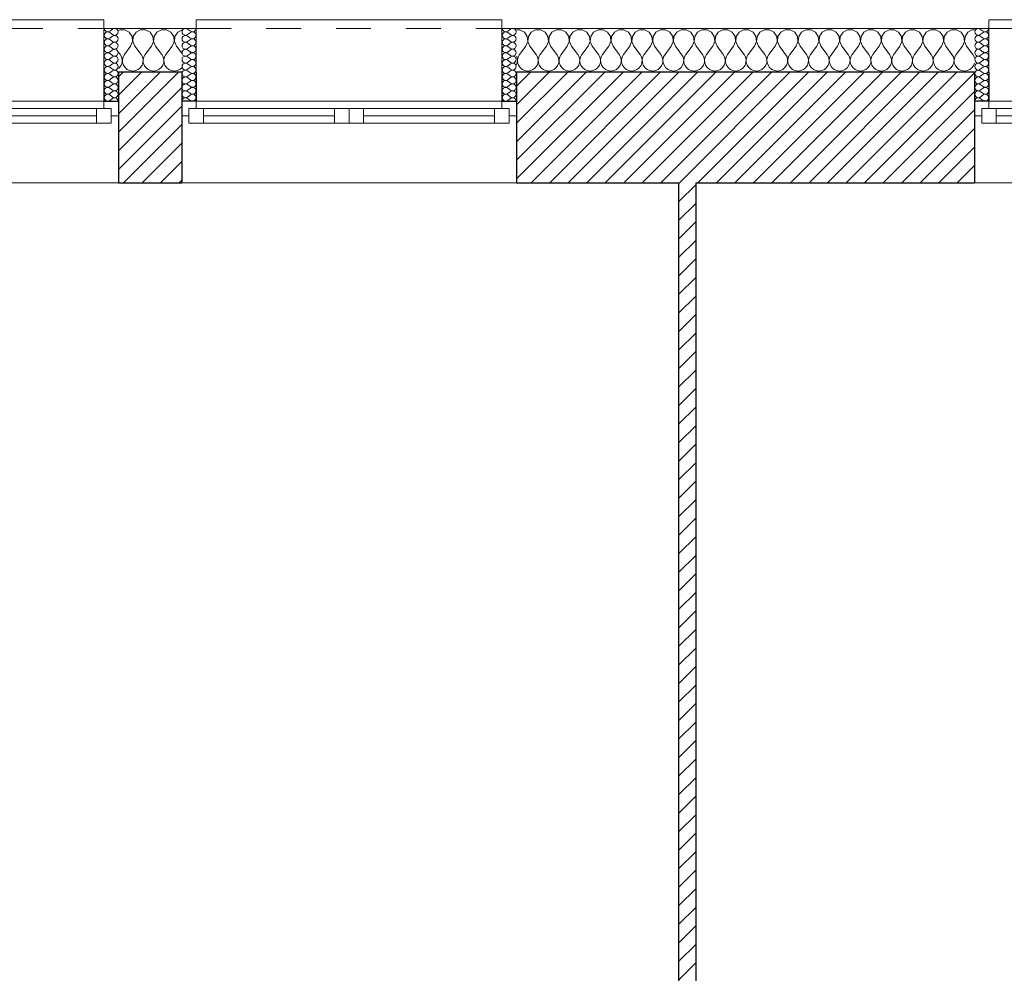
# Model space of a CAD drawing. Header units: millimetres. Extents: x 27262 to 215252, y 16288 to 306312.
# Tile 33 of 76: x 130031 to 132568, y 180096 to 182553. Entities that reach past the tile are written whole.
import ezdxf

# ---------------------------------------------------------------- set-up
doc = ezdxf.new("R2010")
doc.units = ezdxf.units.MM
doc.linetypes.add('Przerywana', pattern=[240, 120, -120])
doc.layers.add('KR_INW', color=252, linetype='Continuous')
doc.layers.add('Okna ArchiCADa', color=252, linetype='Continuous')
for name, color, linetype, lineweight in [('KR_INW_Nr_pióra__101', 252, 'Continuous', 5), ('KR_INW_Nr_pióra__102', 252, 'Continuous', 5), ('KR_INW_Nr_pióra__27', 252, 'Continuous', 25), ('KR_INW_Nr_pióra__47', 252, 'Continuous', 15), ('Okna ArchiCADa_Nr_pióra__1', 252, 'Continuous', 13), ('Okna ArchiCADa_Nr_pióra__27', 252, 'Continuous', 25)]:
    doc.layers.add(name, color=color, linetype=linetype, lineweight=lineweight)
pattern_1 = [(45, (0, 0), (-31.819804, 31.819804), [])]

# ---------------------------------------------------------------- blocks, each defined once
blk = doc.blocks.new('*X120')
at = {"layer": 'KR_INW_Nr_pióra__102', "linetype": 'Continuous'}
for p, q in [((194027, 121670.9), (194022.4, 121668.5)), ((194044.4, 121670.9), (194027, 121670.9)), ((194059.7, 121662.7), (194044.4, 121670.9)), ((194069.4, 121648.2), (194059.7, 121662.7)), ((194083.1, 121662.7), (194073.5, 121648.2)), ((194098.4, 121670.9), (194083.1, 121662.7)), ((194115.8, 121670.9), (194098.4, 121670.9)), ((194131.2, 121662.7), (194115.8, 121670.9)), ((194140.8, 121648.2), (194131.2, 121662.7)), ((194154.5, 121662.7), (194144.9, 121648.2)), ((194169.9, 121670.9), (194154.5, 121662.7)), ((194187.3, 121670.9), (194169.9, 121670.9)), ((194202.6, 121662.7), (194187.3, 121670.9)), ((194212.2, 121648.2), (194202.6, 121662.7)), ((194226, 121662.7), (194216.3, 121648.2)), ((194239.8, 121670.1), (194226, 121662.7)), ((194064.3, 121614.9), (194071, 121630.9)), ((194071, 121630.9), (194069.4, 121648.2)), ((194073.5, 121648.2), (194071.8, 121630.9)), ((194071.8, 121630.9), (194078.6, 121614.9)), ((194135.7, 121614.9), (194142.4, 121630.9)), ((194142.4, 121630.9), (194140.8, 121648.2)), ((194144.9, 121648.2), (194143.3, 121630.9)), ((194143.3, 121630.9), (194150, 121614.9)), ((194207.1, 121614.9), (194213.9, 121630.9)), ((194213.9, 121630.9), (194212.2, 121648.2)), ((194216.3, 121648.2), (194214.7, 121630.9)), ((194214.7, 121630.9), (194221.4, 121614.9)), ((194022.4, 121594.5), (194028.6, 121586.3)), ((194064.3, 121614.9), (194042.9, 121586.3)), ((194078.6, 121614.9), (194100, 121586.3)), ((194135.7, 121614.9), (194114.3, 121586.3)), ((194150, 121614.9), (194171.4, 121586.3)), ((194207.1, 121614.9), (194185.7, 121586.3)), ((194221.4, 121614.9), (194239.8, 121590.4)), ((194033.3, 121577.7), (194028.6, 121586.3)), ((194035.6, 121568.1), (194033.3, 121577.7)), ((194035.1, 121558.2), (194035.6, 121568.1)), ((194038.1, 121577.7), (194035.9, 121568.1)), ((194035.9, 121568.1), (194036.3, 121558.2)), ((194042.9, 121586.3), (194038.1, 121577.7)), ((194104.8, 121577.7), (194100, 121586.3)), ((194107, 121568.1), (194104.8, 121577.7)), ((194106.5, 121558.2), (194107, 121568.1)), ((194109.5, 121577.7), (194107.3, 121568.1)), ((194107.3, 121568.1), (194107.8, 121558.2)), ((194114.3, 121586.3), (194109.5, 121577.7)), ((194176.2, 121577.7), (194171.4, 121586.3)), ((194178.4, 121568.1), (194176.2, 121577.7)), ((194177.9, 121558.2), (194178.4, 121568.1)), ((194180.9, 121577.7), (194178.7, 121568.1)), ((194178.7, 121568.1), (194179.2, 121558.2)), ((194185.7, 121586.3), (194180.9, 121577.7)), ((194022.4, 121537.5), (194026.4, 121540.8)), ((194026.4, 121540.8), (194031.9, 121548.9)), ((194031.9, 121548.9), (194035.1, 121558.2)), ((194036.3, 121558.2), (194039.5, 121548.9)), ((194039.5, 121548.9), (194045.1, 121540.8)), ((194045.1, 121540.8), (194052.7, 121534.5)), ((194052.7, 121534.5), (194061.7, 121530.5)), ((194061.7, 121530.5), (194071.4, 121529.2)), ((194071.4, 121529.2), (194081.2, 121530.5)), ((194081.2, 121530.5), (194090.2, 121534.5)), ((194090.2, 121534.5), (194097.8, 121540.8)), ((194097.8, 121540.8), (194103.4, 121548.9)), ((194103.4, 121548.9), (194106.5, 121558.2)), ((194107.8, 121558.2), (194110.9, 121548.9)), ((194110.9, 121548.9), (194116.5, 121540.8)), ((194116.5, 121540.8), (194124.1, 121534.5)), ((194124.1, 121534.5), (194133.1, 121530.5)), ((194133.1, 121530.5), (194142.9, 121529.2)), ((194142.9, 121529.2), (194152.6, 121530.5)), ((194152.6, 121530.5), (194161.6, 121534.5)), ((194161.6, 121534.5), (194169.2, 121540.8)), ((194169.2, 121540.8), (194174.8, 121548.9)), ((194174.8, 121548.9), (194177.9, 121558.2)), ((194179.2, 121558.2), (194182.3, 121548.9)), ((194182.3, 121548.9), (194187.9, 121540.8)), ((194187.9, 121540.8), (194195.5, 121534.5)), ((194195.5, 121534.5), (194204.5, 121530.5)), ((194204.5, 121530.5), (194214.3, 121529.2)), ((194214.3, 121529.2), (194224, 121530.5)), ((194224, 121530.5), (194233.1, 121534.5)), ((194233.1, 121534.5), (194239.8, 121540.1))]:
    blk.add_line(p, q, dxfattribs=at)
blk = doc.blocks.new('*X121')
at = {"layer": 'KR_INW_Nr_pióra__102', "linetype": 'Continuous'}
for p, q in [((195401.6, 121670.9), (195389.8, 121670.9)), ((195416.9, 121662.7), (195401.6, 121670.9)), ((195426.5, 121648.2), (195416.9, 121662.7)), ((195440.3, 121662.7), (195430.6, 121648.2)), ((195455.6, 121670.9), (195440.3, 121662.7)), ((195473, 121670.9), (195455.6, 121670.9)), ((195488.3, 121662.7), (195473, 121670.9)), ((195497.9, 121648.2), (195488.3, 121662.7)), ((195511.7, 121662.7), (195502.1, 121648.2)), ((195527, 121670.9), (195511.7, 121662.7)), ((195544.4, 121670.9), (195527, 121670.9)), ((195559.7, 121662.7), (195544.4, 121670.9)), ((195569.4, 121648.2), (195559.7, 121662.7)), ((195583.1, 121662.7), (195573.5, 121648.2)), ((195598.4, 121670.9), (195583.1, 121662.7)), ((195615.8, 121670.9), (195598.4, 121670.9)), ((195631.2, 121662.7), (195615.8, 121670.9)), ((195640.8, 121648.2), (195631.2, 121662.7)), ((195654.5, 121662.7), (195644.9, 121648.2)), ((195669.9, 121670.9), (195654.5, 121662.7)), ((195687.3, 121670.9), (195669.9, 121670.9)), ((195702.6, 121662.7), (195687.3, 121670.9)), ((195712.2, 121648.2), (195702.6, 121662.7)), ((195726, 121662.7), (195716.3, 121648.2)), ((195741.3, 121670.9), (195726, 121662.7)), ((195758.7, 121670.9), (195741.3, 121670.9)), ((195774, 121662.7), (195758.7, 121670.9)), ((195783.7, 121648.2), (195774, 121662.7)), ((195797.4, 121662.7), (195787.8, 121648.2)), ((195812.7, 121670.9), (195797.4, 121662.7)), ((195830.1, 121670.9), (195812.7, 121670.9)), ((195845.5, 121662.7), (195830.1, 121670.9)), ((195855.1, 121648.2), (195845.5, 121662.7)), ((195868.8, 121662.7), (195859.2, 121648.2)), ((195884.2, 121670.9), (195868.8, 121662.7)), ((195901.6, 121670.9), (195884.2, 121670.9)), ((195916.9, 121662.7), (195901.6, 121670.9)), ((195926.5, 121648.2), (195916.9, 121662.7)), ((195940.3, 121662.7), (195930.6, 121648.2)), ((195955.6, 121670.9), (195940.3, 121662.7)), ((195973, 121670.9), (195955.6, 121670.9)), ((195988.3, 121662.7), (195973, 121670.9)), ((195997.9, 121648.2), (195988.3, 121662.7)), ((196011.7, 121662.7), (196002.1, 121648.2)), ((196027, 121670.9), (196011.7, 121662.7)), ((196044.4, 121670.9), (196027, 121670.9)), ((196059.7, 121662.7), (196044.4, 121670.9)), ((196069.4, 121648.2), (196059.7, 121662.7)), ((196083.1, 121662.7), (196073.5, 121648.2)), ((196098.4, 121670.9), (196083.1, 121662.7)), ((196115.8, 121670.9), (196098.4, 121670.9)), ((196131.2, 121662.7), (196115.8, 121670.9)), ((196140.8, 121648.2), (196131.2, 121662.7)), ((196154.5, 121662.7), (196144.9, 121648.2)), ((196169.9, 121670.9), (196154.5, 121662.7)), ((196187.3, 121670.9), (196169.9, 121670.9)), ((196202.6, 121662.7), (196187.3, 121670.9)), ((196212.2, 121648.2), (196202.6, 121662.7)), ((196226, 121662.7), (196216.3, 121648.2)), ((196241.3, 121670.9), (196226, 121662.7)), ((196258.7, 121670.9), (196241.3, 121670.9)), ((196274, 121662.7), (196258.7, 121670.9)), ((196283.7, 121648.2), (196274, 121662.7)), ((196297.4, 121662.7), (196287.8, 121648.2)), ((196312.7, 121670.9), (196297.4, 121662.7)), ((196330.1, 121670.9), (196312.7, 121670.9)), ((196345.5, 121662.7), (196330.1, 121670.9)), ((196355.1, 121648.2), (196345.5, 121662.7)), ((196368.8, 121662.7), (196359.2, 121648.2)), ((196384.2, 121670.9), (196368.8, 121662.7)), ((196401.6, 121670.9), (196384.2, 121670.9)), ((196416.9, 121662.7), (196401.6, 121670.9)), ((196426.5, 121648.2), (196416.9, 121662.7)), ((196440.3, 121662.7), (196430.6, 121648.2)), ((196455.6, 121670.9), (196440.3, 121662.7)), ((196473, 121670.9), (196455.6, 121670.9)), ((196488.3, 121662.7), (196473, 121670.9)), ((196497.9, 121648.2), (196488.3, 121662.7)), ((196511.7, 121662.7), (196502.1, 121648.2)), ((196527, 121670.9), (196511.7, 121662.7)), ((196544.4, 121670.9), (196527, 121670.9)), ((196559.7, 121662.7), (196544.4, 121670.9)), ((196569.4, 121648.2), (196559.7, 121662.7)), ((196583.1, 121662.7), (196573.5, 121648.2)), ((196598.4, 121670.9), (196583.1, 121662.7)), ((196615.8, 121670.9), (196598.4, 121670.9)), ((196631.2, 121662.7), (196615.8, 121670.9)), ((196640.8, 121648.2), (196631.2, 121662.7)), ((196654.5, 121662.7), (196644.9, 121648.2)), ((196669.9, 121670.9), (196654.5, 121662.7)), ((196687.3, 121670.9), (196669.9, 121670.9)), ((196702.6, 121662.7), (196687.3, 121670.9)), ((196712.2, 121648.2), (196702.6, 121662.7)), ((196726, 121662.7), (196716.3, 121648.2)), ((196741.3, 121670.9), (196726, 121662.7)), ((196758.7, 121670.9), (196741.3, 121670.9)), ((196774, 121662.7), (196758.7, 121670.9)), ((196783.7, 121648.2), (196774, 121662.7)), ((196797.4, 121662.7), (196787.8, 121648.2)), ((196812.7, 121670.9), (196797.4, 121662.7)), ((196830.1, 121670.9), (196812.7, 121670.9)), ((196845.5, 121662.7), (196830.1, 121670.9)), ((196855.1, 121648.2), (196845.5, 121662.7)), ((196868.8, 121662.7), (196859.2, 121648.2)), ((196884.2, 121670.9), (196868.8, 121662.7)), ((196901.6, 121670.9), (196884.2, 121670.9)), ((196916.9, 121662.7), (196901.6, 121670.9)), ((196926.5, 121648.2), (196916.9, 121662.7)), ((196940.3, 121662.7), (196930.6, 121648.2)), ((196955.6, 121670.9), (196940.3, 121662.7)), ((196962.9, 121670.9), (196955.6, 121670.9)), ((195421.4, 121614.9), (195428.2, 121630.9)), ((195428.2, 121630.9), (195426.5, 121648.2)), ((195430.6, 121648.2), (195429, 121630.9)), ((195429, 121630.9), (195435.7, 121614.9)), ((195492.9, 121614.9), (195499.6, 121630.9)), ((195499.6, 121630.9), (195497.9, 121648.2)), ((195502.1, 121648.2), (195500.4, 121630.9)), ((195500.4, 121630.9), (195507.1, 121614.9)), ((195564.3, 121614.9), (195571, 121630.9)), ((195571, 121630.9), (195569.4, 121648.2)), ((195573.5, 121648.2), (195571.8, 121630.9)), ((195571.8, 121630.9), (195578.6, 121614.9)), ((195635.7, 121614.9), (195642.4, 121630.9)), ((195642.4, 121630.9), (195640.8, 121648.2)), ((195644.9, 121648.2), (195643.3, 121630.9)), ((195643.3, 121630.9), (195650, 121614.9)), ((195707.1, 121614.9), (195713.9, 121630.9)), ((195713.9, 121630.9), (195712.2, 121648.2)), ((195716.3, 121648.2), (195714.7, 121630.9)), ((195714.7, 121630.9), (195721.4, 121614.9)), ((195778.6, 121614.9), (195785.3, 121630.9)), ((195785.3, 121630.9), (195783.7, 121648.2)), ((195787.8, 121648.2), (195786.1, 121630.9)), ((195786.1, 121630.9), (195792.9, 121614.9)), ((195850, 121614.9), (195856.7, 121630.9)), ((195856.7, 121630.9), (195855.1, 121648.2)), ((195859.2, 121648.2), (195857.6, 121630.9)), ((195857.6, 121630.9), (195864.3, 121614.9)), ((195921.4, 121614.9), (195928.2, 121630.9)), ((195928.2, 121630.9), (195926.5, 121648.2)), ((195930.6, 121648.2), (195929, 121630.9)), ((195929, 121630.9), (195935.7, 121614.9)), ((195992.9, 121614.9), (195999.6, 121630.9)), ((195999.6, 121630.9), (195997.9, 121648.2)), ((196002.1, 121648.2), (196000.4, 121630.9)), ((196000.4, 121630.9), (196007.1, 121614.9)), ((196064.3, 121614.9), (196071, 121630.9)), ((196071, 121630.9), (196069.4, 121648.2)), ((196073.5, 121648.2), (196071.8, 121630.9)), ((196071.8, 121630.9), (196078.6, 121614.9)), ((196135.7, 121614.9), (196142.4, 121630.9)), ((196142.4, 121630.9), (196140.8, 121648.2)), ((196144.9, 121648.2), (196143.3, 121630.9)), ((196143.3, 121630.9), (196150, 121614.9)), ((196207.1, 121614.9), (196213.9, 121630.9)), ((196213.9, 121630.9), (196212.2, 121648.2)), ((196216.3, 121648.2), (196214.7, 121630.9)), ((196214.7, 121630.9), (196221.4, 121614.9)), ((196278.6, 121614.9), (196285.3, 121630.9)), ((196285.3, 121630.9), (196283.7, 121648.2)), ((196287.8, 121648.2), (196286.1, 121630.9)), ((196286.1, 121630.9), (196292.9, 121614.9)), ((196350, 121614.9), (196356.7, 121630.9)), ((196356.7, 121630.9), (196355.1, 121648.2)), ((196359.2, 121648.2), (196357.6, 121630.9)), ((196357.6, 121630.9), (196364.3, 121614.9)), ((196421.4, 121614.9), (196428.2, 121630.9)), ((196428.2, 121630.9), (196426.5, 121648.2)), ((196430.6, 121648.2), (196429, 121630.9)), ((196429, 121630.9), (196435.7, 121614.9)), ((196492.9, 121614.9), (196499.6, 121630.9)), ((196499.6, 121630.9), (196497.9, 121648.2)), ((196502.1, 121648.2), (196500.4, 121630.9)), ((196500.4, 121630.9), (196507.1, 121614.9)), ((196564.3, 121614.9), (196571, 121630.9)), ((196571, 121630.9), (196569.4, 121648.2)), ((196573.5, 121648.2), (196571.8, 121630.9)), ((196571.8, 121630.9), (196578.6, 121614.9)), ((196635.7, 121614.9), (196642.4, 121630.9)), ((196642.4, 121630.9), (196640.8, 121648.2)), ((196644.9, 121648.2), (196643.3, 121630.9)), ((196643.3, 121630.9), (196650, 121614.9)), ((196707.1, 121614.9), (196713.9, 121630.9)), ((196713.9, 121630.9), (196712.2, 121648.2)), ((196716.3, 121648.2), (196714.7, 121630.9)), ((196714.7, 121630.9), (196721.4, 121614.9)), ((196778.6, 121614.9), (196785.3, 121630.9)), ((196785.3, 121630.9), (196783.7, 121648.2)), ((196787.8, 121648.2), (196786.1, 121630.9)), ((196786.1, 121630.9), (196792.9, 121614.9)), ((196850, 121614.9), (196856.7, 121630.9)), ((196856.7, 121630.9), (196855.1, 121648.2)), ((196859.2, 121648.2), (196857.6, 121630.9)), ((196857.6, 121630.9), (196864.3, 121614.9)), ((196921.4, 121614.9), (196928.2, 121630.9)), ((196928.2, 121630.9), (196926.5, 121648.2)), ((196930.6, 121648.2), (196929, 121630.9)), ((196929, 121630.9), (196935.7, 121614.9)), ((195421.4, 121614.9), (195400, 121586.3)), ((195435.7, 121614.9), (195457.1, 121586.3)), ((195492.9, 121614.9), (195471.4, 121586.3)), ((195507.1, 121614.9), (195528.6, 121586.3)), ((195564.3, 121614.9), (195542.9, 121586.3)), ((195578.6, 121614.9), (195600, 121586.3)), ((195635.7, 121614.9), (195614.3, 121586.3)), ((195650, 121614.9), (195671.4, 121586.3)), ((195707.1, 121614.9), (195685.7, 121586.3)), ((195721.4, 121614.9), (195742.9, 121586.3)), ((195778.6, 121614.9), (195757.1, 121586.3)), ((195792.9, 121614.9), (195814.3, 121586.3)), ((195850, 121614.9), (195828.6, 121586.3)), ((195864.3, 121614.9), (195885.7, 121586.3)), ((195921.4, 121614.9), (195900, 121586.3)), ((195935.7, 121614.9), (195957.1, 121586.3)), ((195992.9, 121614.9), (195971.4, 121586.3)), ((196007.1, 121614.9), (196028.6, 121586.3)), ((196064.3, 121614.9), (196042.9, 121586.3)), ((196078.6, 121614.9), (196100, 121586.3)), ((196135.7, 121614.9), (196114.3, 121586.3)), ((196150, 121614.9), (196171.4, 121586.3)), ((196207.1, 121614.9), (196185.7, 121586.3)), ((196221.4, 121614.9), (196242.9, 121586.3)), ((196278.6, 121614.9), (196257.1, 121586.3)), ((196292.9, 121614.9), (196314.3, 121586.3)), ((196350, 121614.9), (196328.6, 121586.3)), ((196364.3, 121614.9), (196385.7, 121586.3)), ((196421.4, 121614.9), (196400, 121586.3)), ((196435.7, 121614.9), (196457.1, 121586.3)), ((196492.9, 121614.9), (196471.4, 121586.3)), ((196507.1, 121614.9), (196528.6, 121586.3)), ((196564.3, 121614.9), (196542.9, 121586.3)), ((196578.6, 121614.9), (196600, 121586.3)), ((196635.7, 121614.9), (196614.3, 121586.3)), ((196650, 121614.9), (196671.4, 121586.3)), ((196707.1, 121614.9), (196685.7, 121586.3)), ((196721.4, 121614.9), (196742.9, 121586.3)), ((196778.6, 121614.9), (196757.1, 121586.3)), ((196792.9, 121614.9), (196814.3, 121586.3)), ((196850, 121614.9), (196828.6, 121586.3)), ((196864.3, 121614.9), (196885.7, 121586.3)), ((196921.4, 121614.9), (196900, 121586.3)), ((196935.7, 121614.9), (196957.1, 121586.3)), ((195390.5, 121577.7), (195389.8, 121579)), ((195392.7, 121568.1), (195390.5, 121577.7)), ((195392.2, 121558.2), (195392.7, 121568.1)), ((195395.2, 121577.7), (195393, 121568.1)), ((195393, 121568.1), (195393.5, 121558.2)), ((195400, 121586.3), (195395.2, 121577.7)), ((195461.9, 121577.7), (195457.1, 121586.3)), ((195464.1, 121568.1), (195461.9, 121577.7)), ((195463.7, 121558.2), (195464.1, 121568.1)), ((195466.7, 121577.7), (195464.4, 121568.1)), ((195464.4, 121568.1), (195464.9, 121558.2)), ((195471.4, 121586.3), (195466.7, 121577.7)), ((195533.3, 121577.7), (195528.6, 121586.3)), ((195535.6, 121568.1), (195533.3, 121577.7)), ((195535.1, 121558.2), (195535.6, 121568.1)), ((195538.1, 121577.7), (195535.9, 121568.1)), ((195535.9, 121568.1), (195536.3, 121558.2)), ((195542.9, 121586.3), (195538.1, 121577.7)), ((195604.8, 121577.7), (195600, 121586.3)), ((195607, 121568.1), (195604.8, 121577.7)), ((195606.5, 121558.2), (195607, 121568.1)), ((195609.5, 121577.7), (195607.3, 121568.1)), ((195607.3, 121568.1), (195607.8, 121558.2)), ((195614.3, 121586.3), (195609.5, 121577.7)), ((195676.2, 121577.7), (195671.4, 121586.3)), ((195678.4, 121568.1), (195676.2, 121577.7)), ((195677.9, 121558.2), (195678.4, 121568.1)), ((195680.9, 121577.7), (195678.7, 121568.1)), ((195678.7, 121568.1), (195679.2, 121558.2)), ((195685.7, 121586.3), (195680.9, 121577.7)), ((195747.6, 121577.7), (195742.9, 121586.3)), ((195749.9, 121568.1), (195747.6, 121577.7)), ((195749.4, 121558.2), (195749.9, 121568.1)), ((195752.4, 121577.7), (195750.1, 121568.1)), ((195750.1, 121568.1), (195750.6, 121558.2)), ((195757.1, 121586.3), (195752.4, 121577.7)), ((195819.1, 121577.7), (195814.3, 121586.3)), ((195821.3, 121568.1), (195819.1, 121577.7)), ((195820.8, 121558.2), (195821.3, 121568.1)), ((195823.8, 121577.7), (195821.6, 121568.1)), ((195821.6, 121568.1), (195822.1, 121558.2)), ((195828.6, 121586.3), (195823.8, 121577.7)), ((195890.5, 121577.7), (195885.7, 121586.3)), ((195892.7, 121568.1), (195890.5, 121577.7)), ((195892.2, 121558.2), (195892.7, 121568.1)), ((195895.2, 121577.7), (195893, 121568.1)), ((195893, 121568.1), (195893.5, 121558.2)), ((195900, 121586.3), (195895.2, 121577.7)), ((195961.9, 121577.7), (195957.1, 121586.3)), ((195964.1, 121568.1), (195961.9, 121577.7)), ((195963.7, 121558.2), (195964.1, 121568.1)), ((195966.7, 121577.7), (195964.4, 121568.1)), ((195964.4, 121568.1), (195964.9, 121558.2)), ((195971.4, 121586.3), (195966.7, 121577.7)), ((196033.3, 121577.7), (196028.6, 121586.3)), ((196035.6, 121568.1), (196033.3, 121577.7)), ((196035.1, 121558.2), (196035.6, 121568.1)), ((196038.1, 121577.7), (196035.9, 121568.1)), ((196035.9, 121568.1), (196036.3, 121558.2)), ((196042.9, 121586.3), (196038.1, 121577.7)), ((196104.8, 121577.7), (196100, 121586.3)), ((196107, 121568.1), (196104.8, 121577.7)), ((196106.5, 121558.2), (196107, 121568.1)), ((196109.5, 121577.7), (196107.3, 121568.1)), ((196107.3, 121568.1), (196107.8, 121558.2)), ((196114.3, 121586.3), (196109.5, 121577.7)), ((196176.2, 121577.7), (196171.4, 121586.3)), ((196178.4, 121568.1), (196176.2, 121577.7)), ((196177.9, 121558.2), (196178.4, 121568.1)), ((196180.9, 121577.7), (196178.7, 121568.1)), ((196178.7, 121568.1), (196179.2, 121558.2)), ((196185.7, 121586.3), (196180.9, 121577.7)), ((196247.6, 121577.7), (196242.9, 121586.3)), ((196249.9, 121568.1), (196247.6, 121577.7)), ((196249.4, 121558.2), (196249.9, 121568.1)), ((196252.4, 121577.7), (196250.1, 121568.1)), ((196250.1, 121568.1), (196250.6, 121558.2)), ((196257.1, 121586.3), (196252.4, 121577.7)), ((196319.1, 121577.7), (196314.3, 121586.3)), ((196321.3, 121568.1), (196319.1, 121577.7)), ((196320.8, 121558.2), (196321.3, 121568.1)), ((196323.8, 121577.7), (196321.6, 121568.1)), ((196321.6, 121568.1), (196322.1, 121558.2)), ((196328.6, 121586.3), (196323.8, 121577.7)), ((196390.5, 121577.7), (196385.7, 121586.3)), ((196392.7, 121568.1), (196390.5, 121577.7)), ((196392.2, 121558.2), (196392.7, 121568.1)), ((196395.2, 121577.7), (196393, 121568.1)), ((196393, 121568.1), (196393.5, 121558.2)), ((196400, 121586.3), (196395.2, 121577.7)), ((196461.9, 121577.7), (196457.1, 121586.3)), ((196464.1, 121568.1), (196461.9, 121577.7)), ((196463.7, 121558.2), (196464.1, 121568.1)), ((196466.7, 121577.7), (196464.4, 121568.1)), ((196464.4, 121568.1), (196464.9, 121558.2)), ((196471.4, 121586.3), (196466.7, 121577.7)), ((196533.3, 121577.7), (196528.6, 121586.3)), ((196535.6, 121568.1), (196533.3, 121577.7)), ((196535.1, 121558.2), (196535.6, 121568.1)), ((196538.1, 121577.7), (196535.9, 121568.1)), ((196535.9, 121568.1), (196536.3, 121558.2)), ((196542.9, 121586.3), (196538.1, 121577.7)), ((196604.8, 121577.7), (196600, 121586.3)), ((196607, 121568.1), (196604.8, 121577.7)), ((196606.5, 121558.2), (196607, 121568.1)), ((196609.5, 121577.7), (196607.3, 121568.1)), ((196607.3, 121568.1), (196607.8, 121558.2)), ((196614.3, 121586.3), (196609.5, 121577.7)), ((196676.2, 121577.7), (196671.4, 121586.3)), ((196678.4, 121568.1), (196676.2, 121577.7)), ((196677.9, 121558.2), (196678.4, 121568.1)), ((196680.9, 121577.7), (196678.7, 121568.1)), ((196678.7, 121568.1), (196679.2, 121558.2)), ((196685.7, 121586.3), (196680.9, 121577.7)), ((196747.6, 121577.7), (196742.9, 121586.3)), ((196749.9, 121568.1), (196747.6, 121577.7)), ((196749.4, 121558.2), (196749.9, 121568.1)), ((196752.4, 121577.7), (196750.1, 121568.1)), ((196750.1, 121568.1), (196750.6, 121558.2)), ((196757.1, 121586.3), (196752.4, 121577.7)), ((196819.1, 121577.7), (196814.3, 121586.3)), ((196821.3, 121568.1), (196819.1, 121577.7)), ((196820.8, 121558.2), (196821.3, 121568.1)), ((196823.8, 121577.7), (196821.6, 121568.1)), ((196821.6, 121568.1), (196822.1, 121558.2)), ((196828.6, 121586.3), (196823.8, 121577.7)), ((196890.5, 121577.7), (196885.7, 121586.3)), ((196892.7, 121568.1), (196890.5, 121577.7)), ((196892.2, 121558.2), (196892.7, 121568.1)), ((196895.2, 121577.7), (196893, 121568.1)), ((196893, 121568.1), (196893.5, 121558.2)), ((196900, 121586.3), (196895.2, 121577.7)), ((196961.9, 121577.7), (196957.1, 121586.3)), ((196962.9, 121573.4), (196961.9, 121577.7)), ((195389.8, 121550.9), (195392.2, 121558.2)), ((195393.5, 121558.2), (195396.6, 121548.9)), ((195396.6, 121548.9), (195402.2, 121540.8)), ((195402.2, 121540.8), (195409.8, 121534.5)), ((195409.8, 121534.5), (195418.8, 121530.5)), ((195418.8, 121530.5), (195428.6, 121529.2)), ((195428.6, 121529.2), (195438.3, 121530.5)), ((195438.3, 121530.5), (195447.3, 121534.5)), ((195447.3, 121534.5), (195454.9, 121540.8)), ((195454.9, 121540.8), (195460.5, 121548.9)), ((195460.5, 121548.9), (195463.7, 121558.2)), ((195464.9, 121558.2), (195468.1, 121548.9)), ((195468.1, 121548.9), (195473.6, 121540.8)), ((195473.6, 121540.8), (195481.2, 121534.5)), ((195481.2, 121534.5), (195490.2, 121530.5)), ((195490.2, 121530.5), (195500, 121529.2)), ((195500, 121529.2), (195509.8, 121530.5)), ((195509.8, 121530.5), (195518.8, 121534.5)), ((195518.8, 121534.5), (195526.4, 121540.8)), ((195526.4, 121540.8), (195531.9, 121548.9)), ((195531.9, 121548.9), (195535.1, 121558.2)), ((195536.3, 121558.2), (195539.5, 121548.9)), ((195539.5, 121548.9), (195545.1, 121540.8)), ((195545.1, 121540.8), (195552.7, 121534.5)), ((195552.7, 121534.5), (195561.7, 121530.5)), ((195561.7, 121530.5), (195571.4, 121529.2)), ((195571.4, 121529.2), (195581.2, 121530.5)), ((195581.2, 121530.5), (195590.2, 121534.5)), ((195590.2, 121534.5), (195597.8, 121540.8)), ((195597.8, 121540.8), (195603.4, 121548.9)), ((195603.4, 121548.9), (195606.5, 121558.2)), ((195607.8, 121558.2), (195610.9, 121548.9)), ((195610.9, 121548.9), (195616.5, 121540.8)), ((195616.5, 121540.8), (195624.1, 121534.5)), ((195624.1, 121534.5), (195633.1, 121530.5)), ((195633.1, 121530.5), (195642.9, 121529.2)), ((195642.9, 121529.2), (195652.6, 121530.5)), ((195652.6, 121530.5), (195661.6, 121534.5)), ((195661.6, 121534.5), (195669.2, 121540.8)), ((195669.2, 121540.8), (195674.8, 121548.9)), ((195674.8, 121548.9), (195677.9, 121558.2)), ((195679.2, 121558.2), (195682.3, 121548.9)), ((195682.3, 121548.9), (195687.9, 121540.8)), ((195687.9, 121540.8), (195695.5, 121534.5)), ((195695.5, 121534.5), (195704.5, 121530.5)), ((195704.5, 121530.5), (195714.3, 121529.2)), ((195714.3, 121529.2), (195724, 121530.5)), ((195724, 121530.5), (195733.1, 121534.5)), ((195733.1, 121534.5), (195740.6, 121540.8)), ((195740.6, 121540.8), (195746.2, 121548.9)), ((195746.2, 121548.9), (195749.4, 121558.2)), ((195750.6, 121558.2), (195753.8, 121548.9)), ((195753.8, 121548.9), (195759.4, 121540.8)), ((195759.4, 121540.8), (195766.9, 121534.5)), ((195766.9, 121534.5), (195776, 121530.5)), ((195776, 121530.5), (195785.7, 121529.2)), ((195785.7, 121529.2), (195795.5, 121530.5)), ((195795.5, 121530.5), (195804.5, 121534.5)), ((195804.5, 121534.5), (195812.1, 121540.8)), ((195812.1, 121540.8), (195817.7, 121548.9)), ((195817.7, 121548.9), (195820.8, 121558.2)), ((195822.1, 121558.2), (195825.2, 121548.9)), ((195825.2, 121548.9), (195830.8, 121540.8)), ((195830.8, 121540.8), (195838.4, 121534.5)), ((195838.4, 121534.5), (195847.4, 121530.5)), ((195847.4, 121530.5), (195857.1, 121529.2)), ((195857.1, 121529.2), (195866.9, 121530.5)), ((195866.9, 121530.5), (195875.9, 121534.5)), ((195875.9, 121534.5), (195883.5, 121540.8)), ((195883.5, 121540.8), (195889.1, 121548.9)), ((195889.1, 121548.9), (195892.2, 121558.2)), ((195893.5, 121558.2), (195896.6, 121548.9)), ((195896.6, 121548.9), (195902.2, 121540.8)), ((195902.2, 121540.8), (195909.8, 121534.5)), ((195909.8, 121534.5), (195918.8, 121530.5)), ((195918.8, 121530.5), (195928.6, 121529.2)), ((195928.6, 121529.2), (195938.3, 121530.5)), ((195938.3, 121530.5), (195947.3, 121534.5)), ((195947.3, 121534.5), (195954.9, 121540.8)), ((195954.9, 121540.8), (195960.5, 121548.9)), ((195960.5, 121548.9), (195963.7, 121558.2)), ((195964.9, 121558.2), (195968.1, 121548.9)), ((195968.1, 121548.9), (195973.6, 121540.8)), ((195973.6, 121540.8), (195981.2, 121534.5)), ((195981.2, 121534.5), (195990.2, 121530.5)), ((195990.2, 121530.5), (196000, 121529.2)), ((196000, 121529.2), (196009.8, 121530.5)), ((196009.8, 121530.5), (196018.8, 121534.5)), ((196018.8, 121534.5), (196026.4, 121540.8)), ((196026.4, 121540.8), (196031.9, 121548.9)), ((196031.9, 121548.9), (196035.1, 121558.2)), ((196036.3, 121558.2), (196039.5, 121548.9)), ((196039.5, 121548.9), (196045.1, 121540.8)), ((196045.1, 121540.8), (196052.7, 121534.5)), ((196052.7, 121534.5), (196061.7, 121530.5)), ((196061.7, 121530.5), (196071.4, 121529.2)), ((196071.4, 121529.2), (196081.2, 121530.5)), ((196081.2, 121530.5), (196090.2, 121534.5)), ((196090.2, 121534.5), (196097.8, 121540.8)), ((196097.8, 121540.8), (196103.4, 121548.9)), ((196103.4, 121548.9), (196106.5, 121558.2)), ((196107.8, 121558.2), (196110.9, 121548.9)), ((196110.9, 121548.9), (196116.5, 121540.8)), ((196116.5, 121540.8), (196124.1, 121534.5)), ((196124.1, 121534.5), (196133.1, 121530.5)), ((196133.1, 121530.5), (196142.9, 121529.2)), ((196142.9, 121529.2), (196152.6, 121530.5)), ((196152.6, 121530.5), (196161.6, 121534.5)), ((196161.6, 121534.5), (196169.2, 121540.8)), ((196169.2, 121540.8), (196174.8, 121548.9)), ((196174.8, 121548.9), (196177.9, 121558.2)), ((196179.2, 121558.2), (196182.3, 121548.9)), ((196182.3, 121548.9), (196187.9, 121540.8)), ((196187.9, 121540.8), (196195.5, 121534.5)), ((196195.5, 121534.5), (196204.5, 121530.5)), ((196204.5, 121530.5), (196214.3, 121529.2)), ((196214.3, 121529.2), (196224, 121530.5)), ((196224, 121530.5), (196233.1, 121534.5)), ((196233.1, 121534.5), (196240.6, 121540.8)), ((196240.6, 121540.8), (196246.2, 121548.9)), ((196246.2, 121548.9), (196249.4, 121558.2)), ((196250.6, 121558.2), (196253.8, 121548.9)), ((196253.8, 121548.9), (196259.4, 121540.8)), ((196259.4, 121540.8), (196266.9, 121534.5)), ((196266.9, 121534.5), (196276, 121530.5)), ((196276, 121530.5), (196285.7, 121529.2)), ((196285.7, 121529.2), (196295.5, 121530.5)), ((196295.5, 121530.5), (196304.5, 121534.5)), ((196304.5, 121534.5), (196312.1, 121540.8)), ((196312.1, 121540.8), (196317.7, 121548.9)), ((196317.7, 121548.9), (196320.8, 121558.2)), ((196322.1, 121558.2), (196325.2, 121548.9)), ((196325.2, 121548.9), (196330.8, 121540.8)), ((196330.8, 121540.8), (196338.4, 121534.5)), ((196338.4, 121534.5), (196347.4, 121530.5)), ((196347.4, 121530.5), (196357.1, 121529.2)), ((196357.1, 121529.2), (196366.9, 121530.5)), ((196366.9, 121530.5), (196375.9, 121534.5)), ((196375.9, 121534.5), (196383.5, 121540.8)), ((196383.5, 121540.8), (196389.1, 121548.9)), ((196389.1, 121548.9), (196392.2, 121558.2)), ((196393.5, 121558.2), (196396.6, 121548.9)), ((196396.6, 121548.9), (196402.2, 121540.8)), ((196402.2, 121540.8), (196409.8, 121534.5)), ((196409.8, 121534.5), (196418.8, 121530.5)), ((196418.8, 121530.5), (196428.6, 121529.2)), ((196428.6, 121529.2), (196438.3, 121530.5)), ((196438.3, 121530.5), (196447.3, 121534.5)), ((196447.3, 121534.5), (196454.9, 121540.8)), ((196454.9, 121540.8), (196460.5, 121548.9)), ((196460.5, 121548.9), (196463.7, 121558.2)), ((196464.9, 121558.2), (196468.1, 121548.9)), ((196468.1, 121548.9), (196473.6, 121540.8)), ((196473.6, 121540.8), (196481.2, 121534.5)), ((196481.2, 121534.5), (196490.2, 121530.5)), ((196490.2, 121530.5), (196500, 121529.2)), ((196500, 121529.2), (196509.8, 121530.5)), ((196509.8, 121530.5), (196518.8, 121534.5)), ((196518.8, 121534.5), (196526.4, 121540.8)), ((196526.4, 121540.8), (196531.9, 121548.9)), ((196531.9, 121548.9), (196535.1, 121558.2)), ((196536.3, 121558.2), (196539.5, 121548.9)), ((196539.5, 121548.9), (196545.1, 121540.8)), ((196545.1, 121540.8), (196552.7, 121534.5)), ((196552.7, 121534.5), (196561.7, 121530.5)), ((196561.7, 121530.5), (196571.4, 121529.2)), ((196571.4, 121529.2), (196581.2, 121530.5)), ((196581.2, 121530.5), (196590.2, 121534.5)), ((196590.2, 121534.5), (196597.8, 121540.8)), ((196597.8, 121540.8), (196603.4, 121548.9)), ((196603.4, 121548.9), (196606.5, 121558.2)), ((196607.8, 121558.2), (196610.9, 121548.9)), ((196610.9, 121548.9), (196616.5, 121540.8)), ((196616.5, 121540.8), (196624.1, 121534.5)), ((196624.1, 121534.5), (196633.1, 121530.5)), ((196633.1, 121530.5), (196642.9, 121529.2)), ((196642.9, 121529.2), (196652.6, 121530.5)), ((196652.6, 121530.5), (196661.6, 121534.5)), ((196661.6, 121534.5), (196669.2, 121540.8)), ((196669.2, 121540.8), (196674.8, 121548.9)), ((196674.8, 121548.9), (196677.9, 121558.2)), ((196679.2, 121558.2), (196682.3, 121548.9)), ((196682.3, 121548.9), (196687.9, 121540.8)), ((196687.9, 121540.8), (196695.5, 121534.5)), ((196695.5, 121534.5), (196704.5, 121530.5)), ((196704.5, 121530.5), (196714.3, 121529.2)), ((196714.3, 121529.2), (196724, 121530.5)), ((196724, 121530.5), (196733.1, 121534.5)), ((196733.1, 121534.5), (196740.6, 121540.8)), ((196740.6, 121540.8), (196746.2, 121548.9)), ((196746.2, 121548.9), (196749.4, 121558.2)), ((196750.6, 121558.2), (196753.8, 121548.9)), ((196753.8, 121548.9), (196759.4, 121540.8)), ((196759.4, 121540.8), (196766.9, 121534.5)), ((196766.9, 121534.5), (196776, 121530.5)), ((196776, 121530.5), (196785.7, 121529.2)), ((196785.7, 121529.2), (196795.5, 121530.5)), ((196795.5, 121530.5), (196804.5, 121534.5)), ((196804.5, 121534.5), (196812.1, 121540.8)), ((196812.1, 121540.8), (196817.7, 121548.9)), ((196817.7, 121548.9), (196820.8, 121558.2)), ((196822.1, 121558.2), (196825.2, 121548.9)), ((196825.2, 121548.9), (196830.8, 121540.8)), ((196830.8, 121540.8), (196838.4, 121534.5)), ((196838.4, 121534.5), (196847.4, 121530.5)), ((196847.4, 121530.5), (196857.1, 121529.2)), ((196857.1, 121529.2), (196866.9, 121530.5)), ((196866.9, 121530.5), (196875.9, 121534.5)), ((196875.9, 121534.5), (196883.5, 121540.8)), ((196883.5, 121540.8), (196889.1, 121548.9)), ((196889.1, 121548.9), (196892.2, 121558.2)), ((196893.5, 121558.2), (196896.6, 121548.9)), ((196896.6, 121548.9), (196902.2, 121540.8)), ((196902.2, 121540.8), (196909.8, 121534.5)), ((196909.8, 121534.5), (196918.8, 121530.5)), ((196918.8, 121530.5), (196928.6, 121529.2)), ((196928.6, 121529.2), (196938.3, 121530.5)), ((196938.3, 121530.5), (196947.3, 121534.5)), ((196947.3, 121534.5), (196954.9, 121540.8)), ((196954.9, 121540.8), (196960.5, 121548.9)), ((196960.5, 121548.9), (196962.9, 121556))]:
    blk.add_line(p, q, dxfattribs=at)
blk = doc.blocks.new('*X156')
at = {"layer": 'KR_INW_Nr_pióra__102', "linetype": 'Continuous'}
for p, q in [((196983.1, 121673.2), (196992.7, 121666.1)), ((196983.1, 121654.2), (196992.7, 121661.3)), ((196983.1, 121649.4), (196992.7, 121642.3)), ((196983.1, 121630.4), (196992.7, 121637.5)), ((196983.1, 121625.6), (196992.7, 121618.5)), ((196983.1, 121606.5), (196992.7, 121613.7)), ((196983.1, 121601.8), (196992.7, 121594.6)), ((196983.1, 121582.7), (196992.7, 121589.9)), ((196983.1, 121578), (196992.7, 121570.8)), ((196983.1, 121558.9), (196992.7, 121566.1)), ((196983.1, 121554.2), (196992.7, 121547)), ((196983.1, 121535.1), (196992.7, 121542.3)), ((196983.1, 121530.4), (196992.7, 121523.2)), ((196983.1, 121511.3), (196992.7, 121518.5)), ((196983.1, 121506.5), (196992.7, 121499.4)), ((196983.1, 121487.5), (196992.7, 121494.6)), ((196983.1, 121482.7), (196992.7, 121475.6)), ((196983.1, 121463.7), (196992.7, 121470.8)), ((196983.1, 121458.9), (196992.7, 121451.8)), ((196983.1, 121439.9), (196992.7, 121447)), ((196983.1, 121435.1), (196992.7, 121428))]:
    blk.add_line(p, q, dxfattribs=at)
for centre, start, end in [((196976, 121663.7), 53.1301, 306.8699), ((196999.8, 121675.6), 233.1301, 0), ((196999.8, 121651.8), 0, 126.8699), ((196976, 121639.9), 53.1301, 306.8699), ((196976, 121616.1), 53.1301, 306.8699), ((196999.8, 121651.8), 233.1301, 0), ((196999.8, 121628), 0, 126.8699), ((196999.8, 121628), 233.1301, 0), ((196976, 121592.3), 53.1301, 306.8699), ((196999.8, 121604.2), 0, 126.8699), ((196999.8, 121604.2), 233.1301, 0), ((196976, 121568.5), 53.1301, 306.8699), ((196999.8, 121580.4), 0, 126.8699), ((196999.8, 121580.4), 233.1301, 0), ((196999.8, 121556.5), 0, 126.8699), ((196976, 121544.6), 53.1301, 306.8699), ((196976, 121520.8), 53.1301, 306.8699), ((196999.8, 121556.5), 233.1301, 0), ((196999.8, 121532.7), 0, 126.8699), ((196999.8, 121532.7), 233.1301, 0), ((196976, 121497), 53.1301, 306.8699), ((196999.8, 121508.9), 0, 126.8699), ((196999.8, 121508.9), 233.1301, 0), ((196999.8, 121485.1), 0, 126.8699), ((196976, 121473.2), 53.1301, 306.8699), ((196976, 121449.4), 53.1301, 306.8699), ((196999.8, 121485.1), 233.1301, 0), ((196999.8, 121461.3), 0, 126.8699), ((196999.8, 121461.3), 233.1301, 0), ((196976, 121425.6), 53.1301, 180), ((196999.8, 121437.5), 0, 126.8699), ((196999.8, 121437.5), 233.1301, 0)]:
    blk.add_arc(centre, 11.9, start, end, dxfattribs=at)
blk = doc.blocks.new('*X158')
at = {"layer": 'KR_INW_Nr_pióra__102', "linetype": 'Continuous'}
for p, q in [((194260, 121673.2), (194269.5, 121666.1)), ((194260, 121654.2), (194269.5, 121661.3)), ((194260, 121649.4), (194269.5, 121642.3)), ((194260, 121630.4), (194269.5, 121637.5)), ((194260, 121625.6), (194269.5, 121618.5)), ((194260, 121606.5), (194269.5, 121613.7)), ((194260, 121601.8), (194269.5, 121594.6)), ((194260, 121582.7), (194269.5, 121589.9)), ((194260, 121578), (194269.5, 121570.8)), ((194260, 121558.9), (194269.5, 121566.1)), ((194260, 121554.2), (194269.5, 121547)), ((194260, 121535.1), (194269.5, 121542.3)), ((194260, 121530.4), (194269.5, 121523.2)), ((194260, 121511.3), (194269.5, 121518.5)), ((194260, 121506.5), (194269.5, 121499.4)), ((194260, 121487.5), (194269.5, 121494.6)), ((194260, 121482.7), (194269.5, 121475.6)), ((194260, 121463.7), (194269.5, 121470.8)), ((194260, 121458.9), (194269.5, 121451.8)), ((194260, 121439.9), (194269.5, 121447)), ((194260, 121435.1), (194269.5, 121428))]:
    blk.add_line(p, q, dxfattribs=at)
for centre, start, end in [((194252.9, 121663.7), 53.1301, 306.8699), ((194276.7, 121675.6), 233.1301, 0), ((194276.7, 121651.8), 0, 126.8699), ((194252.9, 121639.9), 53.1301, 306.8699), ((194252.9, 121616.1), 53.1301, 306.8699), ((194276.7, 121651.8), 233.1301, 0), ((194276.7, 121628), 0, 126.8699), ((194276.7, 121628), 233.1301, 0), ((194252.9, 121592.3), 53.1301, 306.8699), ((194276.7, 121604.2), 0, 126.8699), ((194276.7, 121604.2), 233.1301, 0), ((194252.9, 121568.5), 53.1301, 306.8699), ((194276.7, 121580.4), 0, 126.8699), ((194276.7, 121580.4), 233.1301, 0), ((194276.7, 121556.5), 0, 126.8699), ((194252.9, 121544.6), 53.1301, 306.8699), ((194252.9, 121520.8), 53.1301, 306.8699), ((194276.7, 121556.5), 233.1301, 0), ((194276.7, 121532.7), 0, 126.8699), ((194276.7, 121532.7), 233.1301, 0), ((194252.9, 121497), 53.1301, 306.8699), ((194276.7, 121508.9), 0, 126.8699), ((194276.7, 121508.9), 233.1301, 0), ((194276.7, 121485.1), 0, 126.8699), ((194252.9, 121473.2), 53.1301, 306.8699), ((194252.9, 121449.4), 53.1301, 306.8699), ((194276.7, 121485.1), 233.1301, 0), ((194276.7, 121461.3), 0, 126.8699), ((194276.7, 121461.3), 233.1301, 0), ((194252.9, 121425.6), 53.1301, 180), ((194276.7, 121437.5), 0, 126.8699), ((194276.7, 121437.5), 233.1301, 0)]:
    blk.add_arc(centre, 11.9, start, end, dxfattribs=at)
blk = doc.blocks.new('*X159')
at = {"layer": 'KR_INW_Nr_pióra__102', "linetype": 'Continuous'}
for p, q in [((195369.5, 121673.2), (195360, 121666.1)), ((195369.5, 121654.2), (195360, 121661.3)), ((195369.5, 121649.4), (195360, 121642.3)), ((195369.5, 121630.4), (195360, 121637.5)), ((195369.5, 121625.6), (195360, 121618.5)), ((195369.5, 121606.5), (195360, 121613.7)), ((195369.5, 121601.8), (195360, 121594.6)), ((195369.5, 121582.7), (195360, 121589.9)), ((195369.5, 121578), (195360, 121570.8)), ((195369.5, 121558.9), (195360, 121566.1)), ((195369.5, 121554.2), (195360, 121547)), ((195369.5, 121535.1), (195360, 121542.3)), ((195369.5, 121530.4), (195360, 121523.2)), ((195369.5, 121511.3), (195360, 121518.5)), ((195369.5, 121506.5), (195360, 121499.4)), ((195369.5, 121487.5), (195360, 121494.6)), ((195369.5, 121482.7), (195360, 121475.6)), ((195369.5, 121463.7), (195360, 121470.8)), ((195369.5, 121458.9), (195360, 121451.8)), ((195369.5, 121439.9), (195360, 121447)), ((195369.5, 121435.1), (195360, 121428))]:
    blk.add_line(p, q, dxfattribs=at)
for centre, start, end in [((195352.9, 121675.6), 180, 306.8699), ((195352.9, 121651.8), 53.1301, 180), ((195376.7, 121663.7), 233.1301, 126.8699), ((195352.9, 121651.8), 180, 306.8699), ((195352.9, 121628), 53.1301, 180), ((195352.9, 121628), 180, 306.8699), ((195376.7, 121639.9), 233.1301, 126.8699), ((195376.7, 121616.1), 233.1301, 126.8699), ((195352.9, 121604.2), 53.1301, 180), ((195352.9, 121604.2), 180, 306.8699), ((195376.7, 121592.3), 233.1301, 126.8699), ((195352.9, 121580.4), 53.1301, 180), ((195352.9, 121580.4), 180, 306.8699), ((195352.9, 121556.5), 53.1301, 180), ((195376.7, 121568.5), 233.1301, 126.8699), ((195352.9, 121556.5), 180, 306.8699), ((195352.9, 121532.7), 53.1301, 180), ((195352.9, 121532.7), 180, 306.8699), ((195376.7, 121544.6), 233.1301, 126.8699), ((195376.7, 121520.8), 233.1301, 126.8699), ((195352.9, 121508.9), 53.1301, 180), ((195352.9, 121508.9), 180, 306.8699), ((195352.9, 121485.1), 53.1301, 180), ((195376.7, 121497), 233.1301, 126.8699), ((195352.9, 121485.1), 180, 306.8699), ((195352.9, 121461.3), 53.1301, 180), ((195352.9, 121461.3), 180, 306.8699), ((195376.7, 121473.2), 233.1301, 126.8699), ((195376.7, 121449.4), 233.1301, 126.8699), ((195352.9, 121437.5), 53.1301, 180), ((195352.9, 121437.5), 180, 306.8699), ((195376.7, 121425.6), 0, 126.8699)]:
    blk.add_arc(centre, 11.9, start, end, dxfattribs=at)
blk = doc.blocks.new('*X161')
at = {"layer": 'KR_INW_Nr_pióra__102', "linetype": 'Continuous'}
for p, q in [((194002.2, 121673.2), (193992.7, 121666.1)), ((194002.2, 121654.2), (193992.7, 121661.3)), ((194002.2, 121649.4), (193992.7, 121642.3)), ((194002.2, 121630.4), (193992.7, 121637.5)), ((194002.2, 121625.6), (193992.7, 121618.5)), ((194002.2, 121606.5), (193992.7, 121613.7)), ((194002.2, 121601.8), (193992.7, 121594.6)), ((194002.2, 121582.7), (193992.7, 121589.9)), ((194002.2, 121578), (193992.7, 121570.8)), ((194002.2, 121558.9), (193992.7, 121566.1)), ((194002.2, 121554.2), (193992.7, 121547)), ((194002.2, 121535.1), (193992.7, 121542.3)), ((194002.2, 121530.4), (193992.7, 121523.2)), ((194002.2, 121511.3), (193992.7, 121518.5)), ((194002.2, 121506.5), (193992.7, 121499.4)), ((194002.2, 121487.5), (193992.7, 121494.6)), ((194002.2, 121482.7), (193992.7, 121475.6)), ((194002.2, 121463.7), (193992.7, 121470.8)), ((194002.2, 121458.9), (193992.7, 121451.8)), ((194002.2, 121439.9), (193992.7, 121447)), ((194002.2, 121435.1), (193992.7, 121428))]:
    blk.add_line(p, q, dxfattribs=at)
for centre, start, end in [((193985.5, 121675.6), 180, 306.8699), ((193985.5, 121651.8), 53.1301, 180), ((194009.3, 121663.7), 233.1301, 126.8699), ((193985.5, 121651.8), 180, 306.8699), ((193985.5, 121628), 53.1301, 180), ((193985.5, 121628), 180, 306.8699), ((194009.3, 121639.9), 233.1301, 126.8699), ((194009.3, 121616.1), 233.1301, 126.8699), ((193985.5, 121604.2), 53.1301, 180), ((193985.5, 121604.2), 180, 306.8699), ((194009.3, 121592.3), 233.1301, 126.8699), ((193985.5, 121580.4), 53.1301, 180), ((193985.5, 121580.4), 180, 306.8699), ((193985.5, 121556.5), 53.1301, 180), ((194009.3, 121568.5), 233.1301, 126.8699), ((193985.5, 121556.5), 180, 306.8699), ((193985.5, 121532.7), 53.1301, 180), ((193985.5, 121532.7), 180, 306.8699), ((194009.3, 121544.6), 233.1301, 126.8699), ((194009.3, 121520.8), 233.1301, 126.8699), ((193985.5, 121508.9), 53.1301, 180), ((193985.5, 121508.9), 180, 306.8699), ((193985.5, 121485.1), 53.1301, 180), ((194009.3, 121497), 233.1301, 126.8699), ((193985.5, 121485.1), 180, 306.8699), ((193985.5, 121461.3), 53.1301, 180), ((193985.5, 121461.3), 180, 306.8699), ((194009.3, 121473.2), 233.1301, 126.8699), ((194009.3, 121449.4), 233.1301, 126.8699), ((193985.5, 121437.5), 53.1301, 180), ((193985.5, 121437.5), 180, 306.8699), ((194009.3, 121425.6), 0, 126.8699)]:
    blk.add_arc(centre, 11.9, start, end, dxfattribs=at)
blk = doc.blocks.new('Okno dwuskrzydłowe 19_5')
at = {"layer": 'Okna ArchiCADa_Nr_pióra__1', "linetype": 'Continuous'}
for p, q in [((-575, 230), (575, 230)), ((-575, 0), (-550, 0)), ((-550, 25), (-500, 25)), ((-550, -25), (-550, 25)), ((-550, 0), (-550, -25)), ((-500, 25), (-50, 25)), ((-500, 25), (-500, -25)), ((-500, 25), (-50, 25)), ((-500, 0), (-50, 0)), ((-50, -25), (-50, 25)), ((-50, 25), (0, 25)), ((0, 25), (0, -25)), ((0, 25), (50, 25)), ((0, -25), (0, 25)), ((50, 25), (500, 25)), ((50, 25), (50, -25)), ((50, 25), (500, 25)), ((50, 0), (500, 0)), ((500, -25), (500, 25)), ((500, 25), (550, 25)), ((550, 25), (550, -25)), ((550, -25), (550, 0)), ((550, 0), (575, 0)), ((-550, -25), (-525, -25)), ((-500, -25), (-550, -25)), ((-525, -25), (-525, -50)), ((-50, -25), (-500, -25)), ((0, -25), (-50, -25)), ((50, -25), (0, -25)), ((500, -25), (50, -25)), ((550, -25), (500, -25)), ((525, -50), (525, -25)), ((525, -25), (550, -25)), ((-525, -50), (-575, -50)), ((0, -50), (-525, -50)), ((525, -50), (0, -50)), ((575, -50), (525, -50)), ((-525, -300), (-525, -330)), ((525, -330), (525, -300)), ((-525, -330), (525, -330))]:
    blk.add_line(p, q, dxfattribs=at)
at = {"layer": 'Okna ArchiCADa_Nr_pióra__1', "linetype": 'Przerywana'}
blk.add_line((-525, -300), (525, -300), dxfattribs=at)
at = {"layer": 'Okna ArchiCADa_Nr_pióra__27', "linetype": 'Continuous'}
for p, q in [((-575, -50), (-575, 0)), ((575, -50), (575, 0)), ((-525, -50), (-575, -50)), ((525, -50), (575, -50))]:
    blk.add_line(p, q, dxfattribs=at)
blk = doc.blocks.new('Ściana_2', base_point=(179075.1, 121675.6))
at = {"layer": 'KR_INW_Nr_pióra__101', "linetype": 'Continuous'}
h = blk.add_hatch(dxfattribs=at)
h.set_pattern_fill('CEGŁA_LICÓWKA', color=256, style=0, pattern_type=2)
h.set_pattern_definition(pattern_1)
h.paths.add_polyline_path([(194022.4, 121145.6), (194239.8, 121145.6), (194239.8, 121375.6), (194239.8, 121425.6), (194239.8, 121525.6), (194022.4, 121525.6), (194022.4, 121425.6), (194022.4, 121375.6)])
h = blk.add_hatch(dxfattribs=at)
h.set_pattern_fill('CEGŁA_LICÓWKA', color=256, style=0, pattern_type=2)
h.set_pattern_definition(pattern_1)
h.paths.add_polyline_path([(195389.8, 121145.6), (196962.9, 121145.6), (196962.9, 121375.6), (196962.9, 121425.6), (196962.9, 121525.6), (195389.8, 121525.6), (195389.8, 121425.6), (195389.8, 121375.6)])
at = {"layer": 'KR_INW_Nr_pióra__27', "linetype": 'Continuous'}
for p, q in [((193972.4, 121525.6), (193972.4, 121425.6)), ((194239.8, 121525.6), (194022.4, 121525.6)), ((194022.4, 121525.6), (194022.4, 121425.6)), ((194239.8, 121525.6), (194239.8, 121425.6)), ((194289.8, 121525.6), (194289.8, 121425.6)), ((195339.8, 121525.6), (195339.8, 121425.6)), ((196962.9, 121525.6), (195389.8, 121525.6)), ((195389.8, 121525.6), (195389.8, 121425.6)), ((196962.9, 121525.6), (196962.9, 121425.6)), ((197012.9, 121525.6), (197012.9, 121425.6)), ((193972.4, 121425.6), (194022.4, 121425.6)), ((194022.4, 121425.6), (194022.4, 121375.6)), ((194289.8, 121425.6), (194239.8, 121425.6)), ((194239.8, 121425.6), (194239.8, 121375.6)), ((195339.8, 121425.6), (195389.8, 121425.6)), ((195389.8, 121425.6), (195389.8, 121375.6)), ((197012.9, 121425.6), (196962.9, 121425.6)), ((196962.9, 121425.6), (196962.9, 121375.6)), ((194022.4, 121375.6), (194022.4, 121145.6)), ((194239.8, 121375.6), (194239.8, 121145.6)), ((195389.8, 121375.6), (195389.8, 121145.6)), ((196962.9, 121375.6), (196962.9, 121145.6))]:
    blk.add_line(p, q, dxfattribs=at)
at = {"layer": 'KR_INW_Nr_pióra__27', "linetype": 'Continuous', "flags": 128}
for points in [[(194022.4, 121145.6), (194239.8, 121145.6)], [(195389.8, 121145.6), (195946.8, 121145.6)], [(196006.8, 121145.6), (196962.9, 121145.6)]]:
    blk.add_lwpolyline(points, dxfattribs=at)
at = {"layer": 'KR_INW_Nr_pióra__47', "linetype": 'Continuous'}
for p, q in [((194022.4, 121675.6), (193972.4, 121675.6)), ((193972.4, 121425.6), (193972.4, 121675.6)), ((193972.4, 121675.6), (193972.4, 121525.6)), ((194239.8, 121675.6), (194289.8, 121675.6)), ((194289.8, 121425.6), (194289.8, 121675.6)), ((194289.8, 121675.6), (194289.8, 121525.6)), ((195389.8, 121675.6), (195339.8, 121675.6)), ((195339.8, 121425.6), (195339.8, 121675.6)), ((195339.8, 121675.6), (195339.8, 121525.6)), ((196962.9, 121675.6), (197012.9, 121675.6)), ((197012.9, 121425.6), (197012.9, 121675.6)), ((197012.9, 121675.6), (197012.9, 121525.6)), ((194022.4, 121425.6), (193972.4, 121425.6)), ((194239.8, 121425.6), (194289.8, 121425.6)), ((195389.8, 121425.6), (195339.8, 121425.6)), ((196962.9, 121425.6), (197012.9, 121425.6))]:
    blk.add_line(p, q, dxfattribs=at)
at = {"layer": 'KR_INW_Nr_pióra__47', "linetype": 'Continuous', "flags": 128}
for points in [[(194239.8, 121675.6), (194022.4, 121675.6)], [(196962.9, 121675.6), (195389.8, 121675.6)]]:
    blk.add_lwpolyline(points, dxfattribs=at)
at = {"layer": 'KR_INW'}
for name in ['*X161', '*X120', '*X158', '*X159', '*X121', '*X156']:
    blk.add_blockref(name, (0, 0), dxfattribs=at)
at = {"layer": 'Okna ArchiCADa', "color": 21, "linetype": 'Continuous', "lineweight": 13, "true_color": 0xff9955, "xscale": -1, "zscale": 1000, "rotation": 180}
for p in [(193447.4, 121375.6), (194814.8, 121375.6), (197537.9, 121375.6)]:
    blk.add_blockref('Okno dwuskrzydłowe 19_5', p, dxfattribs=at)
blk = doc.blocks.new('Ściana_109', base_point=(195946.8, 121675.6))
at = {"layer": 'KR_INW_Nr_pióra__101', "linetype": 'Continuous'}
h = blk.add_hatch(dxfattribs=at)
h.set_pattern_fill('CEGŁA_LICÓWKA', color=256, style=0, pattern_type=2)
h.set_pattern_definition(pattern_1)
h.paths.add_polyline_path([(195946.8, 121145.6), (195946.8, 115599.1), (196006.8, 115599.1), (196006.8, 121145.6)])
at = {"layer": 'KR_INW_Nr_pióra__27', "linetype": 'Continuous', "flags": 128}
for points in [[(195946.8, 121145.6), (195946.8, 117363.7)], [(196006.8, 115599.1), (196006.8, 121145.6)]]:
    blk.add_lwpolyline(points, dxfattribs=at)

msp = doc.modelspace()

# ---------------------------------------------------------------- block references
at = {"layer": 'KR_INW', "color": 252, "xscale": 0.75, "yscale": 0.75, "zscale": 0.75}
for name, p in [('Ściana_2', (119074.8, 182530.5)), ('Ściana_109', (131728.5, 182530.5))]:
    msp.add_blockref(name, p, dxfattribs=at)

doc.saveas('drawing.dxf')
